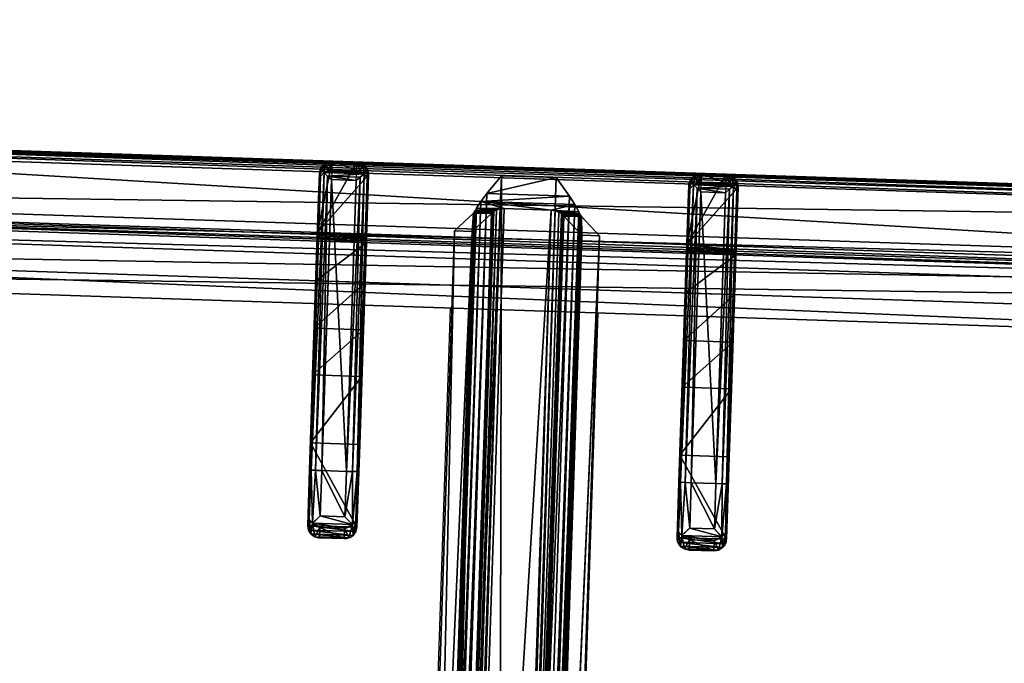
# Model space of a CAD drawing. Header units: millimetres. Extents: x 297264 to 416219, y -77299 to -23696.
# Tile 147 of 187: x 343744 to 343944, y -28340 to -28209. Entities that reach past the tile are written whole.
import ezdxf

# ---------------------------------------------------------------- set-up
doc = ezdxf.new("R2010")
doc.units = ezdxf.units.MM
doc.header["$LTSCALE"] = 2.5
doc.linetypes.add('CONTINUA', pattern=[0])
doc.layers.add('CKD Equipments', color=252, linetype='Continuous', lineweight=0)
doc.layers.add('HATCH LIGHT', color=250, linetype='Continuous', lineweight=0)
for name, color, linetype in [('IQ_200_3D', 1, 'Continuous'), ('IQ_204_2D', 7, 'CONTINUA'), ('IQ_204_3D', 7, 'Continuous')]:
    doc.layers.add(name, color=color, linetype=linetype)

# ---------------------------------------------------------------- blocks, each defined once
blk = doc.blocks.new('ELECTROLUX-MC7-TOPFYERBRURNERS4')
at = {"layer": 'IQ_200_3D', "invisible_edges": 13}
for points in [[(400, -655, 900), (379.66, -619.74, 900), (379.66, -117.26, 900), (400, -80.5, 900)], [(400, -655, 900), (420.34, -619.74, 900), (420.34, -117.26, 900), (400, -80.5, 900)]]:
    blk.add_3dface(points, dxfattribs=at)
at = {"layer": 'IQ_204_2D'}
for p, q in [((420, -651.5), (420, -85.5)), ((482.76, -326), (422.47, -326)), ((491.91, -326), (482.76, -326)), ((491.91, -326), (494.04, -326)), ((420, -328.5), (420, -333.5)), ((420, -328.5), (420, -333.5)), ((422, -328.5), (422, -333.5)), ((422, -328.5), (482.81, -328.5)), ((482.81, -328.5), (482.81, -333.5)), ((482.81, -328.5), (492.02, -328.5)), ((492.02, -333.5), (492.02, -328.5)), ((496.48, -328.5), (494.37, -328.5)), ((494.37, -328.5), (494.37, -333.5)), ((496.48, -333.5), (496.48, -328.5)), ((482.81, -333.5), (422, -333.5)), ((492.02, -333.5), (482.81, -333.5)), ((494.37, -333.5), (496.48, -333.5)), ((422.47, -336), (482.76, -336)), ((482.76, -336), (491.91, -336)), ((494.04, -336), (491.91, -336)), ((595, -353.5), (448.98, -353.5)), ((595, -383.5), (448.98, -383.5)), ((422.47, -401), (482.76, -401)), ((482.76, -401), (491.91, -401)), ((494.04, -401), (491.91, -401)), ((420, -408.5), (420, -403.5)), ((420, -408.5), (420, -403.5)), ((422, -408.5), (422, -403.5)), ((482.81, -403.5), (422, -403.5)), ((482.81, -408.5), (482.81, -403.5)), ((492.02, -403.5), (482.81, -403.5)), ((492.02, -403.5), (492.02, -408.5)), ((494.37, -403.5), (496.48, -403.5)), ((494.37, -408.5), (494.37, -403.5)), ((496.48, -403.5), (496.48, -408.5)), ((422, -408.5), (482.81, -408.5)), ((482.81, -408.5), (492.02, -408.5)), ((496.48, -408.5), (494.37, -408.5)), ((482.76, -411), (422.47, -411)), ((491.91, -411), (482.76, -411)), ((491.91, -411), (494.04, -411))]:
    blk.add_line(p, q, dxfattribs=at)
blk.add_lwpolyline([(751.02, -112.48), (448.98, -112.48), (448.98, -624.52), (751.02, -624.52)], close=True, dxfattribs=at)
at = {"layer": 'IQ_204_2D', "extrusion": (0, 0, -1)}
for centre, major_axis, ratio, start_param, end_param in [((422.47, -328.5), (0, 2.5), 0.948965, -0.895145, 0), ((482.76, -328.5), (0, 2.5), 0.02182, 0, 1.570796), ((491.91, -328.5), (0, 2.5), 0.84544, 0, 0.894481), ((491.91, -328.5), (2.5, 2.5), 0.02182, 0.872665, 1.54898), ((491.91, -328.5), (-1.92, 1.92), 0.8391, 1.592613, 2.268928), ((482.76, -333.5), (0, 2.5), 0.02182, 1.570796, 3.141593), ((491.91, -333.5), (-2.5, 2.5), 0.02182, 1.592613, 2.268928), ((491.91, -333.5), (1.92, 1.92), 0.8391, 0.872665, 1.54898), ((422.47, -333.5), (0, 2.5), 0.948965, 3.141593, 4.036737), ((491.91, -333.5), (0, 2.5), 0.84544, 2.247111, 3.141593)]:
    blk.add_ellipse(centre, major_axis=major_axis, ratio=ratio, start_param=start_param, end_param=end_param, dxfattribs=at)
at = {"layer": 'IQ_204_2D'}
for centre, major_axis, ratio, start_param, end_param in [((422.47, -403.5), (0, 2.5), 0.948965, 0, 0.895145), ((482.76, -403.5), (0, 2.5), 0.02182, 4.712389, 6.283185), ((491.91, -403.5), (0, 2.5), 0.84544, -0.894481, 0), ((491.91, -403.5), (2.5, 2.5), 0.02182, 4.734206, 5.410521), ((491.91, -403.5), (-1.92, 1.92), 0.8391, 4.014257, 4.690572), ((482.76, -408.5), (0, 2.5), 0.02182, 3.141593, 4.712389), ((491.91, -408.5), (-2.5, 2.5), 0.02182, 4.014257, 4.690572), ((491.91, -408.5), (1.92, 1.92), 0.8391, 4.734206, 5.410521), ((422.47, -408.5), (0, 2.5), 0.948965, 2.246448, 3.141593), ((491.91, -408.5), (0, 2.5), 0.84544, 3.141593, 4.036074)]:
    blk.add_ellipse(centre, major_axis=major_axis, ratio=ratio, start_param=start_param, end_param=end_param, dxfattribs=at)
for points, knots in [([(420, -328.5), (420.01, -328.36), (420.03, -328.21), (420.09, -327.9), (420.14, -327.75), (420.31, -327.37), (420.45, -327.14), (420.62, -326.94)], [0, 0, 0, 0, 0.576945, 0.576945, 1.153889, 1.153889, 2.068716, 2.068716, 2.068716, 2.068716]), ([(420.62, -326.94), (420.79, -327.14), (420.99, -327.37), (421.33, -327.75), (421.47, -327.9), (421.74, -328.21), (421.87, -328.36), (422, -328.5)], [11.858599, 11.858599, 11.858599, 11.858599, 12.773425, 12.773425, 13.35037, 13.35037, 13.927314, 13.927314, 13.927314, 13.927314]), ([(494.04, -326), (494.19, -326), (494.35, -326.01), (494.66, -326.08), (494.82, -326.13), (495.12, -326.25), (495.26, -326.33), (495.53, -326.52), (495.65, -326.62), (495.87, -326.84), (495.97, -326.97), (496.15, -327.24), (496.23, -327.39), (496.35, -327.7), (496.4, -327.86), (496.46, -328.18), (496.48, -328.34), (496.48, -328.5)], [3.776921, 3.776921, 3.776921, 3.776921, 4.248957, 4.248957, 4.720993, 4.720993, 5.193029, 5.193029, 5.665065, 5.665065, 6.135831, 6.135831, 6.606596, 6.606596, 7.077361, 7.077361, 7.548126, 7.548126, 7.548126, 7.548126]), ([(420.62, -335.06), (420.45, -334.86), (420.31, -334.63), (420.14, -334.25), (420.09, -334.09), (420.03, -333.79), (420.01, -333.64), (420, -333.5)], [11.858599, 11.858599, 11.858599, 11.858599, 12.773425, 12.773425, 13.35037, 13.35037, 13.927314, 13.927314, 13.927314, 13.927314]), ([(422, -333.5), (421.87, -333.64), (421.74, -333.79), (421.47, -334.09), (421.33, -334.25), (420.99, -334.63), (420.79, -334.86), (420.62, -335.06)], [0, 0, 0, 0, 0.576945, 0.576945, 1.153889, 1.153889, 2.068716, 2.068716, 2.068716, 2.068716]), ([(496.48, -333.5), (496.48, -333.66), (496.46, -333.82), (496.4, -334.14), (496.35, -334.3), (496.23, -334.61), (496.15, -334.76), (495.97, -335.03), (495.87, -335.16), (495.65, -335.38), (495.53, -335.48), (495.26, -335.67), (495.12, -335.75), (494.82, -335.87), (494.66, -335.92), (494.35, -335.98), (494.19, -336), (494.04, -336)], [15.096253, 15.096253, 15.096253, 15.096253, 15.567018, 15.567018, 16.037783, 16.037783, 16.508548, 16.508548, 16.979314, 16.979314, 17.45135, 17.45135, 17.923386, 17.923386, 18.395422, 18.395422, 18.867458, 18.867458, 18.867458, 18.867458]), ([(496.48, -403.5), (496.48, -403.34), (496.46, -403.18), (496.4, -402.86), (496.35, -402.7), (496.23, -402.39), (496.15, -402.24), (495.97, -401.97), (495.87, -401.84), (495.65, -401.62), (495.53, -401.52), (495.26, -401.33), (495.12, -401.25), (494.82, -401.13), (494.66, -401.08), (494.35, -401.02), (494.19, -401), (494.04, -401)], [15.096253, 15.096253, 15.096253, 15.096253, 15.567018, 15.567018, 16.037783, 16.037783, 16.508548, 16.508548, 16.979314, 16.979314, 17.45135, 17.45135, 17.923386, 17.923386, 18.395422, 18.395422, 18.867458, 18.867458, 18.867458, 18.867458]), ([(420.62, -401.94), (420.45, -402.14), (420.31, -402.37), (420.14, -402.75), (420.09, -402.91), (420.03, -403.21), (420.01, -403.36), (420, -403.5)], [11.858599, 11.858599, 11.858599, 11.858599, 12.773425, 12.773425, 13.35037, 13.35037, 13.927314, 13.927314, 13.927314, 13.927314]), ([(422, -403.5), (421.87, -403.36), (421.74, -403.21), (421.47, -402.91), (421.33, -402.75), (420.99, -402.37), (420.79, -402.14), (420.62, -401.94)], [0, 0, 0, 0, 0.576945, 0.576945, 1.153889, 1.153889, 2.068716, 2.068716, 2.068716, 2.068716]), ([(420, -408.5), (420.01, -408.64), (420.03, -408.79), (420.09, -409.09), (420.14, -409.25), (420.31, -409.63), (420.45, -409.86), (420.62, -410.06)], [0, 0, 0, 0, 0.576945, 0.576945, 1.153889, 1.153889, 2.068716, 2.068716, 2.068716, 2.068716]), ([(420.62, -410.06), (420.79, -409.86), (420.99, -409.63), (421.33, -409.25), (421.47, -409.09), (421.74, -408.79), (421.87, -408.64), (422, -408.5)], [11.858599, 11.858599, 11.858599, 11.858599, 12.773425, 12.773425, 13.35037, 13.35037, 13.927314, 13.927314, 13.927314, 13.927314]), ([(494.04, -411), (494.19, -411), (494.35, -410.99), (494.66, -410.92), (494.82, -410.87), (495.12, -410.75), (495.26, -410.67), (495.53, -410.48), (495.65, -410.38), (495.87, -410.16), (495.97, -410.03), (496.15, -409.76), (496.23, -409.61), (496.35, -409.3), (496.4, -409.14), (496.46, -408.82), (496.48, -408.66), (496.48, -408.5)], [3.776921, 3.776921, 3.776921, 3.776921, 4.248957, 4.248957, 4.720993, 4.720993, 5.193029, 5.193029, 5.665065, 5.665065, 6.135831, 6.135831, 6.606596, 6.606596, 7.077361, 7.077361, 7.548126, 7.548126, 7.548126, 7.548126])]:
    blk.add_open_spline(points, degree=3, knots=knots, dxfattribs=at)
at = {"layer": 'IQ_204_3D'}
mesh = blk.add_polyface(dxfattribs=at)
corners = [(779.78, -85.71, 904.1), (780, -85.5, 900), (779.52, -84.72, 904.14), (779.73, -84.5, 900), (778, -83.5, 900), (778.78, -83.98, 904.14), (779, -83.77, 900), (777.79, -83.72, 904.1), (779.48, -85.71, 905.06), (779.29, -84.85, 905), (778.65, -85.21, 905.73), (778.76, -85.71, 905.75), (778.65, -84.21, 905), (777.79, -84.02, 905.06), (778.29, -84.85, 905.73), (777.79, -84.74, 905.75), (777.79, -85.71, 906), (422.21, -85.71, 906), (422.21, -84.74, 905.75), (422.21, -84.02, 905.06), (422.21, -83.72, 904.1), (422, -83.5, 900), (765.45, -638.95, 900), (422, -653.5, 900), (434.55, -638.95, 900), (765.45, -98.05, 900), (780, -651.5, 900), (434.55, -98.05, 900), (420, -85.5, 900), (421, -83.77, 900), (779.73, -652.5, 900), (779, -653.23, 900), (778, -653.5, 900), (420, -651.5, 900), (420.27, -652.5, 900), (421, -653.23, 900), (420.27, -84.5, 900), (421.22, -83.98, 904.14), (420.48, -84.72, 904.14), (420.22, -85.71, 904.1), (421.35, -84.21, 905), (421.71, -84.85, 905.73), (420.71, -84.85, 905), (420.52, -85.71, 905.06), (421.35, -85.21, 905.73), (421.24, -85.71, 905.75), (422.21, -651.29, 906), (421.24, -651.29, 905.75), (420.52, -651.29, 905.06), (420.22, -651.29, 904.1), (420.48, -652.28, 904.14), (421.22, -653.02, 904.14), (422.21, -653.28, 904.1), (420.71, -652.15, 905), (421.35, -651.79, 905.73), (421.35, -652.79, 905), (422.21, -652.98, 905.06), (421.71, -652.15, 905.73), (422.21, -652.26, 905.75), (435.55, -637.95, 899.73), (435.55, -99.05, 899.73), (436.28, -99.78, 899), (436.28, -637.22, 899), (438.88, -634.62, 902.5), (438.88, -102.38, 902.5), (436.31, -637.19, 905.06), (436.31, -99.81, 905.06), (432.81, -96.31, 906), (432.81, -640.69, 906), (448.98, -624.52, 885), (448.98, -112.48, 885), (444.36, -107.86, 885), (444.36, -629.14, 885), (777.79, -653.28, 904.1), (777.79, -652.98, 905.06), (777.79, -651.29, 906), (777.79, -652.26, 905.75), (763.72, -637.22, 899), (764.45, -637.95, 899.73), (764.45, -99.05, 899.73), (763.72, -99.78, 899), (767.19, -640.69, 906), (767.19, -96.31, 906), (778.78, -653.02, 904.14), (779.52, -652.28, 904.14), (779.78, -651.29, 904.1), (778.65, -652.79, 905), (778.29, -652.15, 905.73), (779.29, -652.15, 905), (779.48, -651.29, 905.06), (778.65, -651.79, 905.73), (778.76, -651.29, 905.75), (761.12, -634.62, 902.5), (751.02, -624.52, 885), (763.69, -637.19, 905.06), (755.64, -629.14, 885), (755.64, -107.86, 885), (751.02, -112.48, 885), (761.12, -102.38, 902.5), (763.69, -99.81, 905.06)]
mesh.append_faces([[corners[k] for k in face] for face in [(16, 10, 14), (17, 41, 44), (46, 54, 57), (75, 87, 90)]])
mesh.append_faces([[corners[k] for k in face] for face in [(4, 5, 6), (8, 10, 11), (16, 11, 10), (15, 16, 14), (7, 19, 13), (13, 18, 15), (28, 38, 36), (19, 41, 18), (17, 18, 41), (45, 17, 44), (39, 48, 43), (43, 47, 45), (23, 51, 35), (48, 54, 47), (46, 47, 54), (58, 46, 57), (52, 74, 56), (76, 56, 74), (26, 84, 30), (74, 87, 76), (85, 88, 84), (88, 87, 86), (75, 76, 87), (91, 75, 90), (85, 8, 89), (11, 89, 8)]], dxfattribs={"vtx0": -1})
mesh.append_faces([[corners[k] for k in face] for face in [(16, 15, 17), (22, 23, 24), (25, 26, 22), (27, 21, 25), (21, 28, 29), (6, 1, 4), (4, 25, 21), (24, 28, 27), (35, 33, 23), (26, 25, 1), (23, 22, 32), (17, 45, 46), (75, 81, 46), (81, 16, 82), (46, 67, 17), (17, 82, 16), (93, 72, 69), (72, 93, 95), (70, 71, 97), (97, 95, 93)]], dxfattribs={"vtx0": -1, "vtx1": -1})
mesh.append_faces([[corners[k] for k in face] for face in [(21, 27, 28), (4, 1, 25), (26, 32, 22), (24, 23, 33)]], dxfattribs={"vtx0": -1, "vtx1": -1, "vtx2": -1})
mesh.append_faces([[corners[k] for k in face] for face in [(17, 15, 18), (24, 33, 28), (46, 45, 47), (75, 58, 76), (16, 91, 11)]], dxfattribs={"vtx0": -1, "vtx2": -1})
mesh.append_faces([[corners[k] for k in face] for face in [(0, 1, 2), (5, 2, 6), (8, 0, 9), (5, 12, 2), (5, 7, 12), (12, 13, 14), (12, 14, 9), (2, 9, 0), (10, 9, 14), (19, 18, 13), (4, 21, 7), (30, 31, 26), (34, 33, 35), (20, 21, 37), (38, 37, 36), (19, 20, 40), (38, 42, 37), (38, 39, 42), (42, 43, 44), (42, 44, 40), (37, 40, 20), (41, 40, 44), (48, 47, 43), (28, 33, 39), (49, 33, 50), (51, 50, 35), (48, 49, 53), (51, 55, 50), (51, 52, 55), (55, 56, 57), (55, 57, 53), (50, 53, 49), (54, 53, 57), (24, 27, 59), (61, 62, 60), (63, 64, 65), (67, 68, 66), (69, 70, 63), (61, 71, 62), (73, 74, 52), (58, 56, 76), (32, 73, 23), (62, 77, 59), (22, 24, 78), (27, 25, 60), (80, 61, 79), (73, 32, 83), (84, 83, 30), (74, 73, 86), (88, 89, 90), (88, 86, 84), (83, 84, 86), (92, 93, 63), (68, 81, 65), (92, 63, 94), (72, 95, 62), (95, 96, 77), (98, 97, 92), (81, 82, 94), (98, 92, 99), (77, 80, 78), (25, 22, 79), (0, 8, 85), (91, 89, 11), (80, 96, 61), (70, 97, 64), (64, 98, 66), (82, 67, 99), (1, 0, 26)]], dxfattribs={"vtx1": -1})
mesh.append_faces([[corners[k] for k in face] for face in [(31, 32, 26), (75, 46, 58), (75, 16, 81), (81, 68, 46), (68, 67, 46), (67, 82, 17), (70, 69, 71), (72, 71, 69), (71, 96, 97), (96, 95, 97), (16, 75, 91)]], dxfattribs={"vtx1": -1, "vtx2": -1})
mesh.append_faces([[corners[k] for k in face] for face in [(1, 3, 2), (4, 7, 5), (2, 3, 6), (8, 9, 10), (7, 13, 12), (12, 9, 2), (13, 15, 14), (7, 20, 19), (21, 20, 7), (6, 3, 1), (28, 36, 29), (21, 29, 37), (28, 39, 38), (37, 29, 36), (19, 40, 41), (39, 43, 42), (42, 40, 37), (43, 45, 44), (39, 49, 48), (33, 49, 39), (33, 34, 50), (23, 52, 51), (50, 34, 35), (48, 53, 54), (52, 56, 55), (55, 53, 50), (56, 58, 57), (27, 60, 59), (62, 59, 60), (64, 66, 65), (68, 65, 66), (70, 64, 63), (71, 72, 62), (73, 52, 23), (77, 78, 59), (24, 59, 78), (25, 79, 60), (61, 60, 79), (32, 31, 83), (26, 85, 84), (83, 31, 30), (74, 86, 87), (73, 83, 86), (85, 89, 88), (88, 90, 87), (89, 91, 90), (93, 69, 63), (81, 94, 65), (63, 65, 94), (95, 77, 62), (96, 80, 77), (97, 93, 92), (82, 99, 94), (92, 94, 99), (80, 79, 78), (22, 78, 79), (96, 71, 61), (97, 98, 64), (98, 99, 66), (67, 66, 99), (0, 85, 26)]], dxfattribs={"vtx2": -1})
mesh = blk.add_polyface(dxfattribs=at)
corners = [(492.02, -328.5, 934.6), (493.56, -335.06, 933.98), (493.56, -326.93, 933.98), (492.02, -333.5, 934.6), (494.37, -333.5, 932.53), (494.37, -328.5, 932.53), (496.29, -327.54, 920.55), (496.48, -328.5, 920.59), (495.76, -326.73, 920.43), (492.82, -326.25, 933.14), (494.04, -326, 920), (491.91, -326, 932.1), (494.97, -326.19, 920.24), (496.48, -333.5, 920.59), (496.29, -334.46, 920.55), (492.82, -335.75, 933.14), (495.76, -335.27, 920.43), (494.97, -335.81, 920.24), (494.04, -336, 920), (491.91, -336, 932.1), (482.76, -326, 932.5), (477.27, -326, 912.68), (424.21, -326, 932.5), (453.98, -326, 885), (436.28, -326, 899), (463.49, -326, 900.63), (444.36, -326, 885), (435.83, -326, 899.53), (435.23, -326, 899.88), (422.5, -326, 900), (434.55, -326, 900), (477.27, -336, 912.68), (453.98, -336, 885), (463.49, -336, 900.63), (482.76, -336, 932.5), (422.5, -336, 900), (434.55, -336, 900), (424.21, -336, 932.5), (435.23, -336, 899.88), (435.83, -336, 899.53), (444.36, -336, 885), (436.28, -336, 899), (421.73, -333.5, 933.1), (420, -333.5, 900), (421.9, -334.3, 933.81), (421.25, -335.66, 900), (422.36, -335.06, 934.45), (420.34, -334.75, 900), (423.18, -335.75, 933.58), (420, -328.5, 900), (421.73, -328.5, 933.1), (420.34, -327.25, 900), (421.25, -326.33, 900), (482.81, -334.75, 934.67), (482.81, -333.5, 935), (482.79, -335.66, 933.75), (423.02, -334.3, 934.87), (423.73, -333.5, 935), (482.81, -328.5, 935), (423.73, -328.5, 935), (422.36, -326.94, 934.45), (423.02, -327.7, 934.87), (421.9, -327.7, 933.81), (423.18, -326.25, 933.58), (482.79, -326.33, 933.75), (482.81, -327.25, 934.67)]
mesh.append_faces([[corners[k] for k in face] for face in [(5, 6, 2), (5, 7, 6), (6, 8, 2), (13, 4, 14), (16, 14, 1), (1, 14, 4), (42, 43, 44), (45, 46, 47), (46, 45, 48), (46, 44, 47), (44, 43, 47), (1, 55, 15), (48, 55, 46), (46, 53, 56), (57, 56, 54), (50, 62, 49), (49, 62, 51), (63, 52, 60), (52, 51, 60), (60, 51, 62), (61, 65, 60), (59, 58, 61), (60, 64, 63), (9, 64, 2)]])
mesh.append_faces([[corners[k] for k in face] for face in [(0, 1, 2), (15, 16, 1), (16, 15, 17), (19, 17, 15), (32, 25, 33), (35, 48, 45), (35, 30, 36), (3, 53, 1), (53, 55, 1), (55, 53, 46), (58, 65, 61), (65, 64, 60), (64, 65, 2), (65, 0, 2)]], dxfattribs={"vtx0": -1})
mesh.append_faces([[corners[k] for k in face] for face in [(20, 21, 22), (23, 24, 25), (25, 22, 21), (30, 22, 28), (12, 17, 10), (17, 12, 16), (6, 14, 8), (8, 16, 12), (18, 34, 31), (37, 31, 34), (51, 29, 49), (49, 30, 43)]], dxfattribs={"vtx0": -1, "vtx1": -1})
mesh.append_faces([[corners[k] for k in face] for face in [(25, 28, 22), (37, 38, 33), (35, 43, 30)]], dxfattribs={"vtx0": -1, "vtx1": -1, "vtx2": -1})
mesh.append_faces([[corners[k] for k in face] for face in [(37, 33, 31), (33, 39, 41), (34, 15, 55), (34, 55, 48), (58, 54, 3), (54, 58, 59), (20, 63, 64), (20, 64, 9)]], dxfattribs={"vtx0": -1, "vtx2": -1})
mesh.append_faces([[corners[k] for k in face] for face in [(1, 4, 2), (2, 8, 9), (10, 11, 12), (12, 9, 8), (4, 13, 5), (18, 17, 19), (11, 10, 20), (29, 22, 30), (7, 13, 6), (10, 18, 21), (25, 21, 33), (19, 34, 18), (35, 36, 37), (40, 32, 41), (37, 48, 35), (43, 42, 49), (45, 47, 35), (19, 15, 34), (37, 34, 48), (0, 58, 3), (57, 54, 59), (42, 44, 50), (46, 60, 44), (60, 46, 61), (59, 61, 57), (62, 50, 44), (22, 29, 63), (22, 63, 20), (11, 20, 9), (26, 23, 40), (24, 26, 41), (36, 30, 38), (24, 41, 27), (39, 38, 27)]], dxfattribs={"vtx1": -1})
mesh.append_faces([[corners[k] for k in face] for face in [(10, 21, 20), (24, 27, 25), (27, 28, 25), (13, 14, 6), (14, 16, 8), (36, 38, 37), (38, 39, 33), (32, 33, 41), (47, 43, 35), (29, 30, 49), (3, 54, 53), (58, 0, 65)]], dxfattribs={"vtx1": -1, "vtx2": -1})
mesh.append_faces([[corners[k] for k in face] for face in [(0, 3, 1), (4, 5, 2), (11, 9, 12), (13, 7, 5), (23, 26, 24), (17, 18, 10), (18, 31, 21), (32, 23, 25), (21, 31, 33), (42, 50, 49), (51, 52, 29), (54, 56, 53), (46, 56, 61), (60, 62, 44), (61, 56, 57), (29, 52, 63), (23, 32, 40), (26, 40, 41), (30, 28, 38), (41, 39, 27), (38, 28, 27)]], dxfattribs={"vtx2": -1})
mesh = blk.add_polyface(dxfattribs=at)
corners = [(433.32, -379.61, 880), (766.68, -379.61, 880), (433.32, -383.23, 880), (766.68, -383.23, 880), (433.32, -353.77, 880), (766.68, -353.77, 880), (433.32, -357.39, 880), (766.68, -357.39, 880), (770.45, -357.54, 894.07), (429.55, -357.54, 894.07), (770.7, -357.75, 894.84), (428.97, -357.94, 895.59), (771.03, -357.94, 895.59), (429.3, -357.75, 894.84), (428.57, -358.13, 896.29), (771.43, -358.13, 896.29), (429.55, -361.16, 894.07), (770.45, -375.84, 894.07), (429.55, -375.84, 894.07), (770.5, -375.79, 894.26), (429.44, -375.74, 894.46), (770.56, -375.74, 894.46), (429.5, -375.79, 894.26), (429.37, -375.68, 894.65), (770.63, -375.68, 894.65), (429.55, -379.46, 894.07), (421.82, -362.96, 900), (425.49, -360.12, 899.11), (421.82, -374.04, 900), (425.49, -376.88, 899.11), (428.44, -363.73, 896.5), (427.13, -358.95, 897.99), (428.77, -362.18, 895.96), (429.07, -361.65, 895.39), (429.44, -361.26, 894.46), (429.5, -361.21, 894.26), (429.37, -361.32, 894.65), (428.53, -362.91, 896.36), (428.44, -373.27, 896.5), (428.53, -374.09, 896.36), (428.57, -378.87, 896.29), (428.77, -374.82, 895.96), (428.97, -379.06, 895.59), (429.3, -379.25, 894.84), (429.07, -375.35, 895.39), (427.13, -378.05, 897.99), (778.18, -362.96, 900), (774.51, -360.12, 899.11), (772.87, -358.95, 897.99), (770.45, -361.16, 894.07), (770.56, -361.26, 894.46), (770.5, -361.21, 894.26), (770.63, -361.32, 894.65), (770.93, -361.65, 895.39), (771.23, -362.18, 895.96), (771.47, -362.91, 896.36), (771.56, -363.73, 896.5), (771.56, -373.27, 896.5), (771.47, -374.09, 896.36), (770.93, -375.35, 895.39), (771.23, -374.82, 895.96), (770.45, -379.46, 894.07), (771.03, -379.06, 895.59), (770.7, -379.25, 894.84), (771.43, -378.87, 896.29), (772.87, -378.05, 897.99), (778.18, -374.04, 900), (774.51, -376.88, 899.11)]
mesh.append_faces([[corners[k] for k in face] for face in [(28, 27, 29), (39, 40, 38), (29, 31, 45), (26, 47, 27), (15, 31, 48), (48, 27, 47), (32, 55, 37), (56, 37, 55), (38, 58, 39), (60, 39, 58), (40, 65, 45), (66, 29, 67), (67, 45, 65), (48, 56, 15), (46, 67, 47), (47, 65, 48)]], dxfattribs={"vtx0": -1})
mesh.append_faces([[corners[k] for k in face] for face in [(8, 9, 10), (11, 12, 13), (13, 10, 9), (17, 18, 19), (20, 21, 22), (22, 19, 18), (11, 32, 14), (32, 11, 33), (9, 34, 13), (13, 33, 11), (40, 41, 42), (23, 43, 44), (43, 20, 25), (18, 25, 22), (22, 25, 20), (44, 42, 41), (6, 49, 16), (50, 35, 51), (35, 50, 34), (52, 34, 50), (51, 16, 49), (2, 61, 25), (62, 43, 63), (43, 62, 42), (64, 42, 62), (63, 25, 61), (56, 65, 57), (62, 60, 64), (60, 62, 59), (61, 21, 63), (63, 59, 62), (15, 54, 12), (52, 10, 53), (10, 50, 8), (49, 8, 51), (51, 8, 50), (53, 12, 54)]], dxfattribs={"vtx0": -1, "vtx1": -1})
mesh.append_faces([[corners[k] for k in face] for face in [(25, 18, 0), (38, 45, 31), (56, 48, 65), (8, 49, 7)]], dxfattribs={"vtx0": -1, "vtx2": -1})
mesh.append_faces([[corners[k] for k in face] for face in [(0, 1, 2), (4, 5, 6), (5, 4, 8), (14, 15, 11), (4, 6, 9), (1, 0, 17), (23, 24, 20), (2, 25, 0), (26, 27, 28), (14, 30, 31), (40, 45, 38), (27, 31, 29), (46, 47, 26), (31, 27, 48), (7, 49, 6), (36, 34, 52), (52, 53, 36), (54, 32, 53), (54, 55, 32), (30, 37, 56), (33, 36, 53), (57, 38, 56), (57, 58, 38), (59, 44, 60), (59, 24, 44), (41, 39, 60), (3, 61, 2), (40, 42, 64), (64, 65, 40), (29, 45, 67), (46, 26, 66), (67, 65, 47), (56, 55, 15), (5, 8, 7), (3, 1, 61)]], dxfattribs={"vtx1": -1})
mesh.append_faces([[corners[k] for k in face] for face in [(4, 9, 8), (15, 12, 11), (12, 10, 13), (6, 16, 9), (0, 18, 17), (24, 21, 20), (21, 19, 22), (16, 35, 9), (35, 34, 9), (34, 36, 13), (36, 33, 13), (32, 37, 14), (30, 38, 31), (39, 41, 40), (23, 20, 43), (43, 42, 44), (35, 16, 51), (43, 25, 63), (17, 19, 61), (19, 21, 61), (21, 24, 63), (24, 59, 63), (60, 58, 64), (55, 54, 15), (52, 50, 10), (10, 12, 53), (1, 17, 61)]], dxfattribs={"vtx1": -1, "vtx2": -1})
mesh.append_faces([[corners[k] for k in face] for face in [(1, 3, 2), (5, 7, 6), (37, 30, 14), (15, 14, 31), (32, 33, 53), (38, 30, 56), (24, 23, 44), (44, 41, 60), (66, 28, 29), (26, 28, 66), (46, 66, 67), (65, 64, 57), (58, 57, 64)]], dxfattribs={"vtx2": -1})
mesh = blk.add_polyface(dxfattribs=at)
corners = [(492.02, -403.5, 934.6), (493.56, -410.07, 933.98), (493.56, -401.94, 933.98), (492.02, -408.5, 934.6), (494.37, -408.5, 932.53), (494.37, -403.5, 932.53), (496.29, -402.54, 920.55), (496.48, -403.5, 920.59), (495.76, -401.73, 920.43), (492.82, -401.25, 933.14), (494.04, -401, 920), (491.91, -401, 932.1), (494.97, -401.19, 920.24), (496.48, -408.5, 920.59), (496.29, -409.46, 920.55), (492.82, -410.75, 933.14), (495.76, -410.27, 920.43), (494.97, -410.81, 920.24), (494.04, -411, 920), (491.91, -411, 932.1), (482.76, -401, 932.5), (477.27, -401, 912.68), (424.21, -401, 932.5), (453.98, -401, 885), (436.28, -401, 899), (463.49, -401, 900.63), (444.36, -401, 885), (435.83, -401, 899.53), (435.23, -401, 899.88), (422.5, -401, 900), (434.55, -401, 900), (477.27, -411, 912.68), (453.98, -411, 885), (463.49, -411, 900.63), (482.76, -411, 932.5), (422.5, -411, 900), (434.55, -411, 900), (424.21, -411, 932.5), (435.23, -411, 899.88), (435.83, -411, 899.53), (444.36, -411, 885), (436.28, -411, 899), (421.73, -408.5, 933.1), (420, -408.5, 900), (421.9, -409.3, 933.81), (421.25, -410.67, 900), (422.36, -410.06, 934.45), (420.34, -409.75, 900), (423.18, -410.75, 933.58), (420, -403.5, 900), (421.73, -403.5, 933.1), (420.34, -402.25, 900), (421.25, -401.34, 900), (482.81, -409.75, 934.67), (482.81, -408.5, 935), (482.79, -410.67, 933.75), (423.02, -409.3, 934.87), (423.73, -408.5, 935), (482.81, -403.5, 935), (423.73, -403.5, 935), (422.36, -401.94, 934.45), (423.02, -402.7, 934.87), (421.9, -402.7, 933.81), (423.18, -401.25, 933.58), (482.79, -401.34, 933.75), (482.81, -402.25, 934.67)]
mesh.append_faces([[corners[k] for k in face] for face in [(5, 6, 2), (5, 7, 6), (6, 8, 2), (13, 4, 14), (16, 14, 1), (1, 14, 4), (42, 43, 44), (45, 46, 47), (46, 45, 48), (46, 44, 47), (44, 43, 47), (1, 55, 15), (48, 55, 46), (46, 53, 56), (57, 56, 54), (50, 62, 49), (49, 62, 51), (63, 52, 60), (52, 51, 60), (60, 51, 62), (61, 65, 60), (59, 58, 61), (60, 64, 63), (9, 64, 2)]])
mesh.append_faces([[corners[k] for k in face] for face in [(0, 1, 2), (15, 16, 1), (16, 15, 17), (19, 17, 15), (32, 25, 33), (35, 48, 45), (35, 30, 36), (3, 53, 1), (53, 55, 1), (55, 53, 46), (58, 65, 61), (65, 64, 60), (64, 65, 2), (65, 0, 2)]], dxfattribs={"vtx0": -1})
mesh.append_faces([[corners[k] for k in face] for face in [(20, 21, 22), (23, 24, 25), (25, 22, 21), (30, 22, 28), (12, 17, 10), (17, 12, 16), (6, 14, 8), (8, 16, 12), (18, 34, 31), (37, 31, 34), (51, 29, 49), (49, 30, 43)]], dxfattribs={"vtx0": -1, "vtx1": -1})
mesh.append_faces([[corners[k] for k in face] for face in [(25, 28, 22), (37, 38, 33), (35, 43, 30)]], dxfattribs={"vtx0": -1, "vtx1": -1, "vtx2": -1})
mesh.append_faces([[corners[k] for k in face] for face in [(37, 33, 31), (33, 39, 41), (34, 15, 55), (34, 55, 48), (58, 54, 3), (54, 58, 59), (20, 63, 64), (20, 64, 9)]], dxfattribs={"vtx0": -1, "vtx2": -1})
mesh.append_faces([[corners[k] for k in face] for face in [(1, 4, 2), (2, 8, 9), (10, 11, 12), (12, 9, 8), (4, 13, 5), (18, 17, 19), (11, 10, 20), (29, 22, 30), (7, 13, 6), (10, 18, 21), (25, 21, 33), (19, 34, 18), (35, 36, 37), (40, 32, 41), (37, 48, 35), (43, 42, 49), (45, 47, 35), (19, 15, 34), (37, 34, 48), (0, 58, 3), (57, 54, 59), (42, 44, 50), (46, 60, 44), (60, 46, 61), (59, 61, 57), (62, 50, 44), (22, 29, 63), (22, 63, 20), (11, 20, 9), (26, 23, 40), (24, 26, 41), (36, 30, 38), (24, 41, 27), (39, 38, 27)]], dxfattribs={"vtx1": -1})
mesh.append_faces([[corners[k] for k in face] for face in [(10, 21, 20), (24, 27, 25), (27, 28, 25), (13, 14, 6), (14, 16, 8), (36, 38, 37), (38, 39, 33), (32, 33, 41), (47, 43, 35), (29, 30, 49), (3, 54, 53), (58, 0, 65)]], dxfattribs={"vtx1": -1, "vtx2": -1})
mesh.append_faces([[corners[k] for k in face] for face in [(0, 3, 1), (4, 5, 2), (11, 9, 12), (13, 7, 5), (23, 26, 24), (17, 18, 10), (18, 31, 21), (32, 23, 25), (21, 31, 33), (42, 50, 49), (51, 52, 29), (54, 56, 53), (46, 56, 61), (60, 62, 44), (61, 56, 57), (29, 52, 63), (23, 32, 40), (26, 40, 41), (30, 28, 38), (41, 39, 27), (38, 28, 27)]], dxfattribs={"vtx2": -1})

msp = doc.modelspace()

# ---------------------------------------------------------------- hatches: boundary and pattern name
at = {"layer": 'HATCH LIGHT', "true_color": 0x636466}
h = msp.add_hatch(dxfattribs=at)
h.set_pattern_fill('ANSI32', color=251, scale=6)
h.set_pattern_definition([(45, (278504.94, -46725.026), (-40.411153, 40.411153), []), (45, (278531.88, -46725.026), (-40.411153, 40.411153), [])])
h.paths.add_polyline_path([(355647.78, -32589.97), (355453.84, -32638.82), (355635.38, -33359.69), (343082.73, -33359.58, -0.000263), (343068.2, -33559.58), (355891.99, -33559.7)])
h.paths.add_polyline_path([(343496.68, -25157.06), (343296.59, -25157.06, -0.011972), (342815.37, -34256.03), (343015.96, -34256.03, 0.01196)])
h.paths.add_polyline_path([(343480.3, -25697.6), (353159.24, -26046.56, 0.003501), (353653.31, -26800.64), (353820.94, -26691.53), (353270.83, -25850.46), (343486.54, -25497.7, -0.000262)])
h = msp.add_hatch(dxfattribs=at)
h.set_pattern_fill('ANSI37', color=251, scale=8)
h.set_pattern_definition([(45, (278504.942, -46725.026), (-17.960512, 17.960512), []), (135, (278504.942, -46725.026), (-17.960512, -17.960512), [])])
edge = h.paths.add_edge_path()
edge.add_line((346273.84, -25798.32), (343480.3, -25697.6))
edge.add_arc((153082.95, -19659.44), 190493.08, 356.5735369, 358.1835586, ccw=False)
edge.add_line((343235.48, -31044.72), (346084.7, -31044.74))
edge.add_line((346084.7, -31044.74), (346211.2, -27535.69))
edge.add_line((346211.2, -27535.69), (346111.27, -27532.09))
edge.add_line((346111.27, -27532.09), (346082.02, -28343.52))
edge.add_line((346082.02, -28343.52), (346082.02, -28343.52))
edge.add_line((346082.02, -28343.52), (346017.17, -30142.35))
edge.add_line((346017.17, -30142.35), (345988.24, -30944.74))
edge.add_line((345988.24, -30944.74), (343356.53, -30944.72))
edge.add_line((343356.53, -30944.72), (343482.55, -27449.28))
edge.add_line((343482.55, -27449.28), (344481.9, -27485.31))
edge.add_line((344481.9, -27485.31), (344523.3, -27486.81))
edge.add_line((344523.3, -27486.81), (344526.9, -27386.87))
edge.add_line((344526.9, -27386.87), (343486.16, -27349.35))
edge.add_line((343486.16, -27349.35), (343542.06, -25799.9))
edge.add_line((343542.06, -25799.9), (345041.09, -25853.94))
edge.add_line((345041.09, -25853.94), (345030.28, -26153.75))
edge.add_line((345030.28, -26153.75), (345006.88, -26801.7))
edge.add_line((345006.88, -26801.7), (345004.23, -26874.86))
edge.add_line((345004.23, -26874.86), (345104.17, -26878.47))
edge.add_line((345104.17, -26878.47), (345140.97, -25857.54))
edge.add_line((345140.97, -25857.54), (346170.3, -25894.65))
edge.add_line((346170.3, -25894.65), (346143.7, -26632.68))
edge.add_line((346143.7, -26632.68), (346243.63, -26636.28))
edge.add_line((346243.63, -26636.28), (346273.84, -25798.32))

# ---------------------------------------------------------------- linework, layer by layer
at = {"layer": 'CKD Equipments'}
msp.add_3dface([(344147.92, -27829.16, 640), (343595.22, -27810.85, 640), (343568.74, -28610.41, 640), (344121.44, -28628.72, 640)], dxfattribs=at)

# ---------------------------------------------------------------- block references
at = {"layer": 'CKD Equipments', "xscale": -1, "rotation": 88.1028838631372}
msp.add_blockref('ELECTROLUX-MC7-TOPFYERBRURNERS4', (343493.28, -27807.47, -10), dxfattribs=at)

doc.saveas('drawing.dxf')
